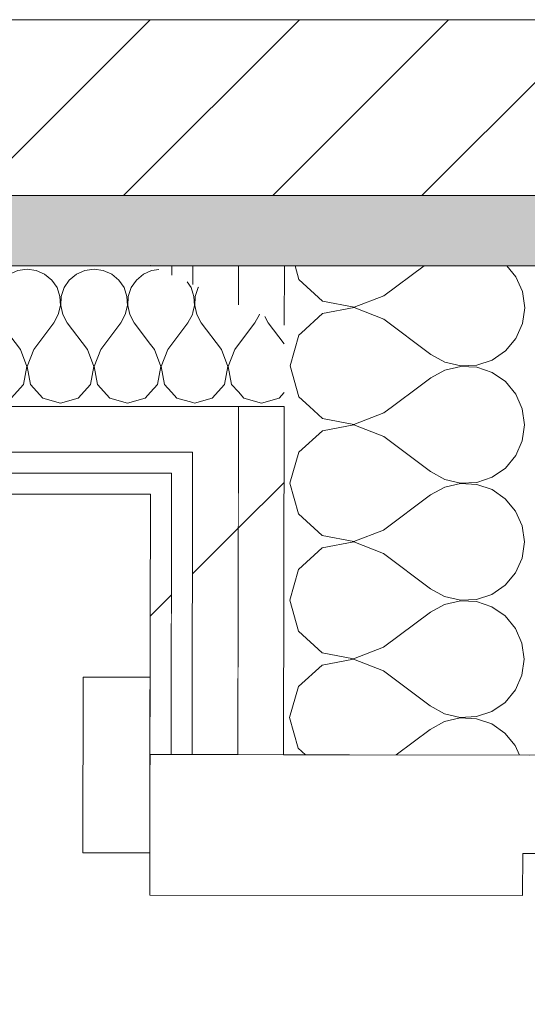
# Model space of a CAD drawing. Header units: millimetres. Extents: x -30280 to 19093, y -18706 to 4378.
# Tile 118 of 206: x -10821 to -10677, y -12549 to -12269. Entities that reach past the tile are written whole.
import ezdxf

# ---------------------------------------------------------------- set-up
doc = ezdxf.new("R2010")
doc.units = ezdxf.units.MM
doc.header["$MEASUREMENT"] = 0
doc.linetypes.add('Wipeout_Contour', pattern=[1000, 0, -1000])
for name, color, linetype in [('02_ACAB_Anotacio Portes', 7, 'Continuous'), ('12_FAÇ_Façana', 7, 'Continuous'), ('Nuevo_08_E_Envans secs', 7, 'Continuous'), ('Nuevo_Puertas Archicad', 7, 'Continuous')]:
    doc.layers.add(name, color=color, linetype=linetype)
for name, color, linetype, lineweight in [('02_ACAB_Anotacio Portes_Pluma_Nº__46', 5, 'Continuous', 5), ('12_FAÇ_Façana_Pluma_Nº__2', 8, 'Continuous', 5), ('12_FAÇ_Façana_Pluma_Nº__7', 7, 'Continuous', 5), ('Nuevo_08_E_Envans secs_Pluma_Nº__1', 7, 'Continuous', 5), ('Nuevo_Puertas Archicad_Pluma_Nº__1', 7, 'Continuous', 5)]:
    doc.layers.add(name, color=color, linetype=linetype, lineweight=lineweight)
for name, color, linetype, lineweight, true_color in [('12_FAÇ_Façana_Pluma_Nº__176', 7, 'Continuous', 15, 0x93a0c6), ('Nuevo_08_E_Envans secs_Pluma_Nº__102', 7, 'Continuous', 5, 0xcccccc), ('Nuevo_08_E_Envans secs_Pluma_Nº__171', 171, 'Continuous', 13, 0xaaaaff), ('Nuevo_08_E_Envans secs_Pluma_Nº__177', 7, 'Continuous', 15, 0xf7e046)]:
    doc.layers.add(name, color=color, linetype=linetype, lineweight=lineweight, true_color=true_color)
doc.styles.add('Estilo_Generado_1', font='arial.ttf')
pattern_1 = [(45, (0, 0), (-183.8478, 183.8478), [195, -65]), (45, (7e-14, 183.85), (-183.8478, 183.8478), [195, -65])]

# ---------------------------------------------------------------- blocks, each defined once
blk = doc.blocks.new('Muro_22_1', base_point=(-7036.11, -12338.98))
at = {"layer": '12_FAÇ_Façana_Pluma_Nº__176', "linetype": 'Continuous', "lineweight": 0, "true_color": 0x495063}
blk.add_hatch(color=251, dxfattribs=at).paths.add_polyline_path([(-7490.39, -12318.98), (-10997.42, -12318.98), (-10997.42, -12338.98), (-7490.39, -12338.98)])
at = {"layer": '12_FAÇ_Façana_Pluma_Nº__2', "linetype": 'Continuous', "lineweight": 5}
h = blk.add_hatch(dxfattribs=at)
h.set_pattern_fill('Ceramic_0001', color=8, style=0, pattern_type=2)
h.set_pattern_definition([(45, (0, 0), (-21.213203, 21.213203), [])])
h.paths.add_polyline_path([(-7490.39, -12268.98), (-10997.42, -12268.98), (-10997.42, -12318.98), (-7490.39, -12318.98)])
at = {"layer": '12_FAÇ_Façana_Pluma_Nº__7', "color": 7, "linetype": 'Continuous', "lineweight": 5}
for p, q in [((-10997.42, -12268.98), (-7490.39, -12268.98)), ((-10997.42, -12318.98), (-7490.39, -12318.98))]:
    blk.add_line(p, q, dxfattribs=at)
at = {"layer": '12_FAÇ_Façana_Pluma_Nº__7', "color": 7, "linetype": 'Continuous', "lineweight": 5, "flags": 128}
blk.add_lwpolyline([(-10997.42, -12338.98), (-7490.39, -12338.98)], dxfattribs=at)
blk = doc.blocks.new('*X460')
at = {"layer": 'Nuevo_08_E_Envans secs_Pluma_Nº__102', "color": 254, "linetype": 'Continuous', "lineweight": 5, "true_color": 0xcccccc}
for p, q in [((-10678.26, -12379.68), (-10678.57, -12378.98)), ((-10677.63, -12384.23), (-10678.26, -12379.68)), ((-10677.91, -12386.19), (-10677.63, -12384.23))]:
    blk.add_line(p, q, dxfattribs=at)
blk = doc.blocks.new('*X461')
at = {"layer": 'Nuevo_08_E_Envans secs_Pluma_Nº__102', "color": 254, "linetype": 'Continuous', "lineweight": 5, "true_color": 0xcccccc}
for p, q in [((-10742.86, -12338.98), (-10741.75, -12342.9)), ((-10717.58, -12347.51), (-10706.17, -12338.98)), ((-10680.06, -12342.13), (-10682.67, -12338.98)), ((-10741.75, -12342.9), (-10735.03, -12349.05)), ((-10678.21, -12346.34), (-10680.06, -12342.13)), ((-10677.58, -12350.9), (-10678.21, -12346.34)), ((-10735.03, -12349.05), (-10726.09, -12350.76)), ((-10726.09, -12350.76), (-10717.58, -12347.51)), ((-10735.04, -12352.57), (-10741.06, -12358.06)), ((-10726.09, -12350.89), (-10735.04, -12352.57)), ((-10717.59, -12354.17), (-10726.09, -12350.89)), ((-10678.22, -12355.45), (-10677.58, -12350.9)), ((-10717.59, -12354.17), (-10704.27, -12364.19)), ((-10680.09, -12359.66), (-10678.22, -12355.45)), ((-10683.02, -12363.19), (-10680.09, -12359.66)), ((-10686.82, -12365.79), (-10683.02, -12363.19)), ((-10704.27, -12364.19), (-10700.25, -12366.42)), ((-10700.25, -12366.42), (-10695.77, -12367.47)), ((-10691.18, -12367.25), (-10686.82, -12365.79)), ((-10700.25, -12368.64), (-10704.28, -12370.86)), ((-10695.77, -12367.6), (-10700.25, -12368.64)), ((-10695.77, -12367.47), (-10691.18, -12367.25)), ((-10691.18, -12367.83), (-10695.77, -12367.6)), ((-10686.82, -12369.31), (-10691.18, -12367.83)), ((-10683.04, -12371.92), (-10686.82, -12369.31)), ((-10707.29, -12373.11), (-10704.28, -12370.86)), ((-10680.11, -12375.47), (-10683.04, -12371.92)), ((-10678.57, -12378.98), (-10680.11, -12375.47))]:
    blk.add_line(p, q, dxfattribs=at)
blk = doc.blocks.new('*X466')
at = {"layer": 'Nuevo_08_E_Envans secs_Pluma_Nº__102', "color": 254, "linetype": 'Continuous', "lineweight": 5, "true_color": 0xcccccc}
for p, q in [((-10741.06, -12358.06), (-10741.77, -12358.71)), ((-10741.77, -12358.71), (-10744.27, -12367.47)), ((-10744.27, -12367.47), (-10741.8, -12376.23)), ((-10715.14, -12378.98), (-10707.29, -12373.11)), ((-10741.8, -12376.23), (-10738.8, -12378.98))]:
    blk.add_line(p, q, dxfattribs=at)
blk = doc.blocks.new('*X468')
at = {"layer": 'Nuevo_08_E_Envans secs_Pluma_Nº__102', "color": 254, "linetype": 'Continuous', "lineweight": 5, "true_color": 0xcccccc}
for p, q in [((-10738.8, -12378.98), (-10735.08, -12382.39)), ((-10717.63, -12380.84), (-10715.14, -12378.98)), ((-10735.08, -12382.39), (-10726.14, -12384.09)), ((-10726.14, -12384.09), (-10717.63, -12380.84)), ((-10735.09, -12385.91), (-10741.82, -12392.04)), ((-10726.14, -12384.23), (-10735.09, -12385.91)), ((-10717.64, -12387.51), (-10726.14, -12384.23)), ((-10678.27, -12388.78), (-10677.91, -12386.19)), ((-10717.64, -12387.51), (-10704.32, -12397.52)), ((-10680.13, -12392.99), (-10678.27, -12388.78)), ((-10741.82, -12392.04), (-10744.32, -12400.8)), ((-10683.07, -12396.53), (-10680.13, -12392.99)), ((-10686.87, -12399.12), (-10683.07, -12396.53)), ((-10704.32, -12397.52), (-10700.3, -12399.76)), ((-10700.3, -12399.76), (-10695.82, -12400.8)), ((-10691.23, -12400.59), (-10686.87, -12399.12)), ((-10744.32, -12400.8), (-10741.85, -12409.56)), ((-10700.3, -12401.97), (-10704.33, -12404.19)), ((-10695.82, -12400.94), (-10700.3, -12401.97)), ((-10695.82, -12400.8), (-10691.23, -12400.59)), ((-10691.23, -12401.17), (-10695.82, -12400.94)), ((-10686.87, -12402.64), (-10691.23, -12401.17)), ((-10683.09, -12405.25), (-10686.87, -12402.64)), ((-10717.68, -12414.17), (-10704.33, -12404.19)), ((-10680.16, -12408.8), (-10683.09, -12405.25)), ((-10741.85, -12409.56), (-10735.13, -12415.72)), ((-10678.31, -12413.01), (-10680.16, -12408.8)), ((-10726.19, -12417.43), (-10717.68, -12414.17)), ((-10677.68, -12417.56), (-10678.31, -12413.01)), ((-10735.13, -12415.72), (-10726.19, -12417.43)), ((-10735.14, -12419.24), (-10741.87, -12425.37)), ((-10726.19, -12417.56), (-10735.14, -12419.24)), ((-10717.69, -12420.84), (-10726.19, -12417.56)), ((-10678.32, -12422.12), (-10677.68, -12417.56)), ((-10717.69, -12420.84), (-10704.37, -12430.86)), ((-10680.18, -12426.32), (-10678.32, -12422.12)), ((-10741.87, -12425.37), (-10744.37, -12434.13)), ((-10683.12, -12429.86), (-10680.18, -12426.32)), ((-10704.37, -12430.86), (-10700.35, -12433.09)), ((-10686.92, -12432.46), (-10683.12, -12429.86)), ((-10700.35, -12433.09), (-10695.87, -12434.14)), ((-10691.28, -12433.92), (-10686.92, -12432.46)), ((-10744.37, -12434.13), (-10741.9, -12442.9)), ((-10700.35, -12435.31), (-10704.38, -12437.52)), ((-10695.87, -12434.27), (-10700.35, -12435.31)), ((-10695.87, -12434.14), (-10691.28, -12433.92)), ((-10691.28, -12434.5), (-10695.87, -12434.27)), ((-10686.92, -12435.98), (-10691.28, -12434.5)), ((-10683.14, -12438.59), (-10686.92, -12435.98)), ((-10717.73, -12447.51), (-10704.38, -12437.52)), ((-10680.21, -12442.13), (-10683.14, -12438.59)), ((-10678.36, -12446.34), (-10680.21, -12442.13)), ((-10741.9, -12442.9), (-10735.18, -12449.05)), ((-10726.23, -12450.76), (-10717.73, -12447.51)), ((-10677.73, -12450.9), (-10678.36, -12446.34)), ((-10735.18, -12449.05), (-10726.23, -12450.76)), ((-10735.19, -12452.57), (-10741.92, -12458.71)), ((-10726.23, -12450.89), (-10735.19, -12452.57)), ((-10717.74, -12454.17), (-10726.23, -12450.89)), ((-10678.37, -12455.45), (-10677.73, -12450.9)), ((-10717.74, -12454.17), (-10704.42, -12464.19)), ((-10680.23, -12459.66), (-10678.37, -12455.45)), ((-10741.92, -12458.71), (-10744.42, -12467.47)), ((-10683.17, -12463.19), (-10680.23, -12459.66)), ((-10704.42, -12464.19), (-10700.4, -12466.42)), ((-10686.97, -12465.79), (-10683.17, -12463.19)), ((-10700.4, -12466.42), (-10695.92, -12467.47)), ((-10695.92, -12467.47), (-10691.33, -12467.25)), ((-10691.33, -12467.25), (-10686.97, -12465.79)), ((-10744.42, -12467.47), (-10741.95, -12476.23)), ((-10700.4, -12468.64), (-10704.43, -12470.86)), ((-10695.92, -12467.6), (-10700.4, -12468.64)), ((-10691.33, -12467.83), (-10695.92, -12467.6)), ((-10686.97, -12469.31), (-10691.33, -12467.83)), ((-10683.19, -12471.92), (-10686.97, -12469.31)), ((-10714.14, -12478.12), (-10704.43, -12470.86)), ((-10680.26, -12475.47), (-10683.19, -12471.92)), ((-10679.07, -12478.17), (-10680.26, -12475.47)), ((-10741.95, -12476.23), (-10739.93, -12478.08))]:
    blk.add_line(p, q, dxfattribs=at)
blk = doc.blocks.new('Puerta 27_9')
at = {"layer": 'Nuevo_Puertas Archicad_Pluma_Nº__1', "color": 7, "linetype": 'Continuous', "lineweight": 5}
for p, q in [((422, 0), (422, -40)), ((450, -146), (450, 0)), ((450, -38), (450, -108)), ((450, -38), (450, -108)), ((422, -40), (410, -40)), ((410, -40), (410, -146)), ((450, -108), (450, -121)), ((450, -108), (450, -121)), ((450, -121), (450, -134)), ((450, -121), (450, -134)), ((450, -134), (450, -140)), ((450, -134), (450, -140)), ((450, -140), (450, -146)), ((450, -140), (450, -146)), ((410, -146), (450, -146)), ((422, -146), (472, -146)), ((422, -165), (422, -146)), ((450, -146), (472, -146)), ((450, -146), (472, -146)), ((472, -146), (472, -165)), ((472, -165), (422, -165))]:
    blk.add_line(p, q, dxfattribs=at)
blk = doc.blocks.new('Muro_125_1', base_point=(-10640.07, -13808.56))
at = {"layer": 'Nuevo_08_E_Envans secs', "color": 7, "lineweight": 20}
for name in ['*X461', '*X466', '*X468', '*X460']:
    blk.add_blockref(name, (0, 0), dxfattribs=at)
at = {"color": 254, "linetype": 'Wipeout_Contour', "lineweight": 0, "ltscale": 49155.898548}
blk.add_wipeout([(-10783.9, -12338.98), (-10777.9, -12341.65), (-10777.9, -12338.98)], dxfattribs=at).dxf.layer = 'Nuevo_08_E_Envans secs'
at = {"color": 254, "linetype": 'Wipeout_Contour', "lineweight": 0, "ltscale": 65512.472074}
blk.add_wipeout([(-10758.9, -12338.98), (-10771.9, -12338.98), (-10771.91, -12344.32), (-10758.92, -12350.11)], dxfattribs=at).dxf.layer = 'Nuevo_08_E_Envans secs'
at = {"color": 254, "linetype": 'Wipeout_Contour', "lineweight": 0, "ltscale": 65640.883834}
blk.add_wipeout([(-10758.98, -12391.98), (-10758.96, -12378.98), (-10771.96, -12378.98), (-10771.98, -12391.98)], dxfattribs=at).dxf.layer = 'Nuevo_08_E_Envans secs'
at = {"color": 254, "linetype": 'Wipeout_Contour', "lineweight": 0, "ltscale": 65728.408018}
blk.add_wipeout([(-10778, -12403.98), (-10777.99, -12397.98), (-10783.99, -12397.98), (-10784, -12403.98)], dxfattribs=at).dxf.layer = 'Nuevo_08_E_Envans secs'
at = {"layer": 'Nuevo_08_E_Envans secs_Pluma_Nº__171', "linetype": 'Continuous', "lineweight": 13, "true_color": 0xaaaaff}
h = blk.add_hatch(dxfattribs=at)
h.set_pattern_fill('Panellat_HPL_0001', color=161, style=0, pattern_type=2)
h.set_pattern_definition(pattern_1)
h.paths.add_polyline_path([(-10783.9, -12338.98), (-10777.9, -12341.65), (-10777.9, -12338.98)])
h = blk.add_hatch(dxfattribs=at)
h.set_pattern_fill('Panellat_HPL_0001', color=161, style=0, pattern_type=2)
h.set_pattern_definition(pattern_1)
h.paths.add_polyline_path([(-10778, -12403.98), (-10777.99, -12397.98), (-10783.99, -12397.98), (-10784, -12403.98)])
at = {"layer": 'Nuevo_08_E_Envans secs_Pluma_Nº__177', "linetype": 'Continuous', "lineweight": 15, "true_color": 0xf7e046}
h = blk.add_hatch(dxfattribs=at)
h.set_pattern_fill('Panellat_HPL_0001', color=53, style=0, pattern_type=2)
h.set_pattern_definition(pattern_1)
h.paths.add_polyline_path([(-10758.9, -12338.98), (-10771.9, -12338.98), (-10771.91, -12344.32), (-10758.92, -12350.11)])
h = blk.add_hatch(dxfattribs=at)
h.set_pattern_fill('Panellat_HPL_0001', color=53, style=0, pattern_type=2)
h.set_pattern_definition(pattern_1)
h.paths.add_polyline_path([(-10758.98, -12391.98), (-10758.96, -12378.98), (-10771.96, -12378.98), (-10771.98, -12391.98)])
at = {"layer": 'Nuevo_08_E_Envans secs_Pluma_Nº__1', "color": 7, "linetype": 'Continuous', "lineweight": 5}
for p, q in [((-10777.9, -12338.98), (-10777.9, -12341.65)), ((-10771.9, -12338.98), (-10771.91, -12344.32)), ((-10783.99, -12397.98), (-10777.99, -12397.98))]:
    blk.add_line(p, q, dxfattribs=at)
at = {"layer": 'Nuevo_08_E_Envans secs_Pluma_Nº__1', "color": 7, "linetype": 'Continuous', "lineweight": 5, "flags": 128}
for points in [[(-10783.9, -12338.98), (-10777.9, -12338.98)], [(-10777.9, -12338.98), (-10771.9, -12338.98)]]:
    blk.add_lwpolyline(points, dxfattribs=at)
at = {"layer": 'Nuevo_08_E_Envans secs_Pluma_Nº__1', "color": 7, "linetype": 'Continuous', "lineweight": 5}
blk.add_point((-10783.9, -12338.98), dxfattribs=at)
at = {"color": 254, "linetype": 'Wipeout_Contour', "lineweight": 0, "ltscale": 65487.179291}
blk.add_wipeout([(-10745.9, -12338.98), (-10758.9, -12338.98), (-10758.92, -12350.11), (-10745.92, -12355.89)], dxfattribs=at).dxf.layer = 'Nuevo_08_E_Envans secs'
at = {"color": 254, "linetype": 'Wipeout_Contour', "lineweight": 0, "ltscale": 65790.837424}
blk.add_wipeout([(-10771.98, -12391.98), (-10772.1, -12478.03), (-10759.1, -12478.05), (-10758.98, -12391.98)], dxfattribs=at).dxf.layer = 'Nuevo_08_E_Envans secs'
at = {"color": 254, "linetype": 'Wipeout_Contour', "lineweight": 0, "ltscale": 65849.532618}
blk.add_wipeout([(-10784, -12403.98), (-10784.1, -12478.02), (-10778.1, -12478.03), (-10778, -12403.98)], dxfattribs=at).dxf.layer = 'Nuevo_08_E_Envans secs'
at = {"layer": 'Nuevo_08_E_Envans secs_Pluma_Nº__171', "linetype": 'Continuous', "lineweight": 13, "true_color": 0xaaaaff}
h = blk.add_hatch(dxfattribs=at)
h.set_pattern_fill('Panellat_HPL_0001', color=161, style=0, pattern_type=2)
h.set_pattern_definition(pattern_1)
h.paths.add_polyline_path([(-10784, -12403.98), (-10784.1, -12478.02), (-10778.1, -12478.03), (-10778, -12403.98)])
at = {"layer": 'Nuevo_08_E_Envans secs_Pluma_Nº__177', "linetype": 'Continuous', "lineweight": 15, "true_color": 0xf7e046}
h = blk.add_hatch(dxfattribs=at)
h.set_pattern_fill('Panellat_HPL_0001', color=53, style=0, pattern_type=2)
h.set_pattern_definition(pattern_1)
h.paths.add_polyline_path([(-10745.9, -12338.98), (-10758.9, -12338.98), (-10758.92, -12350.11), (-10745.92, -12355.89)])
h = blk.add_hatch(dxfattribs=at)
h.set_pattern_fill('Panellat_HPL_0001', color=53, style=0, pattern_type=2)
h.set_pattern_definition(pattern_1)
h.paths.add_polyline_path([(-10771.98, -12391.98), (-10772.1, -12478.03), (-10759.1, -12478.05), (-10758.98, -12391.98)])
at = {"layer": 'Nuevo_08_E_Envans secs_Pluma_Nº__1', "color": 7, "linetype": 'Continuous', "lineweight": 5}
for p, q in [((-10758.9, -12338.98), (-10758.92, -12350.11)), ((-10745.9, -12338.98), (-10745.92, -12355.89)), ((-10777.98, -12391.98), (-10771.98, -12391.98)), ((-10771.98, -12391.98), (-10772.1, -12478.03)), ((-10777.99, -12397.98), (-10778.1, -12478.03)), ((-10784.1, -12478.02), (-10784.07, -12456.02)), ((-10778.1, -12478.03), (-10784.1, -12478.02)), ((-10772.1, -12478.03), (-10778.1, -12478.03))]:
    blk.add_line(p, q, dxfattribs=at)
at = {"layer": 'Nuevo_08_E_Envans secs_Pluma_Nº__1', "color": 7, "linetype": 'Continuous', "lineweight": 5, "flags": 128}
for points in [[(-10771.9, -12338.98), (-10758.9, -12338.98)], [(-10758.9, -12338.98), (-10745.9, -12338.98)], [(-10745.9, -12338.98), (-10675.9, -12338.98)], [(-10784, -12403.98), (-10784.1, -12478.02)]]:
    blk.add_lwpolyline(points, dxfattribs=at)
at = {"color": 254, "linetype": 'Wipeout_Contour', "lineweight": 0, "ltscale": 65737.183512}
blk.add_wipeout([(-10758.96, -12378.98), (-10759.1, -12478.05), (-10746.1, -12478.07), (-10745.96, -12378.98)], dxfattribs=at).dxf.layer = 'Nuevo_08_E_Envans secs'
at = {"layer": 'Nuevo_08_E_Envans secs_Pluma_Nº__177', "linetype": 'Continuous', "lineweight": 15, "true_color": 0xf7e046}
h = blk.add_hatch(dxfattribs=at)
h.set_pattern_fill('Panellat_HPL_0001', color=53, style=0, pattern_type=2)
h.set_pattern_definition(pattern_1)
h.paths.add_polyline_path([(-10758.96, -12378.98), (-10759.1, -12478.05), (-10746.1, -12478.07), (-10745.96, -12378.98)])
at = {"layer": 'Nuevo_08_E_Envans secs_Pluma_Nº__1', "color": 7, "linetype": 'Continuous', "lineweight": 5}
for p, q in [((-10771.96, -12378.98), (-10758.96, -12378.98)), ((-10758.96, -12378.98), (-10759.1, -12478.05)), ((-10758.96, -12378.98), (-10745.96, -12378.98)), ((-10745.96, -12378.98), (-10746.1, -12478.07)), ((-10759.1, -12478.05), (-10772.1, -12478.03)), ((-10746.1, -12478.07), (-10759.1, -12478.05)), ((-10676.11, -12478.18), (-10746.1, -12478.07))]:
    blk.add_line(p, q, dxfattribs=at)
at = {"layer": 'Nuevo_Puertas Archicad', "color": 253, "linetype": 'Continuous', "lineweight": 5, "true_color": 0xa4a4a6, "xscale": -1, "zscale": 1000, "rotation": 269.9153114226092}
blk.add_blockref('Puerta 27_9', (-10638.77, -12928.23), dxfattribs=at)
blk = doc.blocks.new('*X473')
at = {"layer": 'Nuevo_08_E_Envans secs_Pluma_Nº__102', "color": 254, "linetype": 'Continuous', "lineweight": 5, "true_color": 0xcccccc}
for p, q in [((-10783.55, -12340.29), (-10783.9, -12340.44)), ((-10781.57, -12340.01), (-10783.55, -12340.29)), ((-10782.86, -12362.79), (-10783.93, -12361.35)), ((-10780.99, -12367.64), (-10782.86, -12362.79)), ((-10779.05, -12362.79), (-10780.91, -12367.64)), ((-10779.05, -12362.79), (-10777.93, -12361.3)), ((-10781.96, -12372.76), (-10780.99, -12367.64)), ((-10780.91, -12367.64), (-10779.95, -12372.76)), ((-10783.95, -12374.94), (-10781.96, -12372.76)), ((-10779.95, -12372.76), (-10777.95, -12374.94))]:
    blk.add_line(p, q, dxfattribs=at)
blk = doc.blocks.new('*X474')
at = {"layer": 'Nuevo_08_E_Envans secs_Pluma_Nº__102', "color": 254, "linetype": 'Continuous', "lineweight": 5, "true_color": 0xcccccc}
for p, q in [((-10772.43, -12345.19), (-10773.53, -12343.59)), ((-10771.91, -12346.74), (-10772.43, -12345.19)), ((-10772.06, -12352.87), (-10771.92, -12352.25)), ((-10777.93, -12361.3), (-10773.33, -12355.17)), ((-10773.33, -12355.17), (-10772.06, -12352.87)), ((-10777.95, -12374.94), (-10776.44, -12376.6)), ((-10776.44, -12376.6), (-10771.96, -12377.87))]:
    blk.add_line(p, q, dxfattribs=at)
blk = doc.blocks.new('*X475')
at = {"layer": 'Nuevo_08_E_Envans secs_Pluma_Nº__102', "color": 254, "linetype": 'Continuous', "lineweight": 5, "true_color": 0xcccccc}
for p, q in [((-10771.59, -12347.68), (-10771.91, -12346.74)), ((-10770.42, -12345.19), (-10771.26, -12347.68)), ((-10770.31, -12345.03), (-10770.42, -12345.19)), ((-10771.47, -12350.31), (-10771.59, -12347.68)), ((-10771.26, -12347.68), (-10771.39, -12350.31)), ((-10771.92, -12352.25), (-10771.47, -12350.31)), ((-10771.39, -12350.31), (-10770.8, -12352.87)), ((-10770.8, -12352.87), (-10769.52, -12355.17)), ((-10763.81, -12362.79), (-10769.52, -12355.17)), ((-10761.94, -12367.64), (-10763.81, -12362.79)), ((-10760, -12362.79), (-10761.87, -12367.64)), ((-10760, -12362.79), (-10758.93, -12361.36)), ((-10762.91, -12372.76), (-10761.94, -12367.64)), ((-10761.87, -12367.64), (-10760.9, -12372.76)), ((-10766.42, -12376.6), (-10762.91, -12372.76)), ((-10760.9, -12372.76), (-10758.95, -12374.89)), ((-10771.43, -12378.02), (-10766.42, -12376.6)), ((-10771.96, -12377.87), (-10771.43, -12378.02))]:
    blk.add_line(p, q, dxfattribs=at)
blk = doc.blocks.new('*X476')
at = {"layer": 'Nuevo_08_E_Envans secs_Pluma_Nº__102', "color": 254, "linetype": 'Continuous', "lineweight": 5, "true_color": 0xcccccc}
for p, q in [((-10758.93, -12361.36), (-10754.29, -12355.17)), ((-10754.29, -12355.17), (-10753.01, -12352.87)), ((-10753.01, -12352.87), (-10752.99, -12352.75)), ((-10751.43, -12353.44), (-10750.48, -12355.17)), ((-10745.93, -12361.22), (-10750.48, -12355.17)), ((-10758.95, -12374.89), (-10757.39, -12376.6)), ((-10757.39, -12376.6), (-10752.38, -12378.02)), ((-10752.38, -12378.02), (-10747.37, -12376.6)), ((-10747.37, -12376.6), (-10745.95, -12375.05))]:
    blk.add_line(p, q, dxfattribs=at)
blk = doc.blocks.new('*X477')
at = {"layer": 'Nuevo_08_E_Envans secs_Pluma_Nº__102', "color": 254, "linetype": 'Continuous', "lineweight": 5, "true_color": 0xcccccc}
for p, q in [((-10995.48, -12341.35), (-10997.42, -12342.95)), ((-10993.08, -12340.29), (-10995.48, -12341.35)), ((-10990.48, -12339.93), (-10993.08, -12340.29)), ((-10987.87, -12340.29), (-10990.48, -12339.93)), ((-10985.47, -12341.35), (-10987.87, -12340.29)), ((-10983.45, -12343.03), (-10985.47, -12341.35)), ((-10976.44, -12341.35), (-10978.46, -12343.03)), ((-10974.03, -12340.29), (-10976.44, -12341.35)), ((-10971.43, -12339.93), (-10974.03, -12340.29)), ((-10968.83, -12340.29), (-10971.43, -12339.93)), ((-10966.42, -12341.35), (-10968.83, -12340.29)), ((-10964.4, -12343.03), (-10966.42, -12341.35)), ((-10957.39, -12341.35), (-10959.41, -12343.03)), ((-10954.98, -12340.29), (-10957.39, -12341.35)), ((-10952.38, -12339.93), (-10954.98, -12340.29)), ((-10949.78, -12340.29), (-10952.38, -12339.93)), ((-10947.37, -12341.35), (-10949.78, -12340.29)), ((-10945.35, -12343.03), (-10947.37, -12341.35)), ((-10938.34, -12341.35), (-10940.36, -12343.03)), ((-10935.94, -12340.29), (-10938.34, -12341.35)), ((-10933.33, -12339.93), (-10935.94, -12340.29)), ((-10930.73, -12340.29), (-10933.33, -12339.93)), ((-10928.33, -12341.35), (-10930.73, -12340.29)), ((-10926.3, -12343.03), (-10928.33, -12341.35)), ((-10919.29, -12341.35), (-10921.32, -12343.03)), ((-10916.89, -12340.29), (-10919.29, -12341.35)), ((-10914.29, -12339.93), (-10916.89, -12340.29)), ((-10911.68, -12340.29), (-10914.29, -12339.93)), ((-10909.28, -12341.35), (-10911.68, -12340.29)), ((-10907.26, -12343.03), (-10909.28, -12341.35)), ((-10900.25, -12341.35), (-10902.27, -12343.03)), ((-10897.84, -12340.29), (-10900.25, -12341.35)), ((-10895.24, -12339.93), (-10897.84, -12340.29)), ((-10892.64, -12340.29), (-10895.24, -12339.93)), ((-10890.23, -12341.35), (-10892.64, -12340.29)), ((-10888.21, -12343.03), (-10890.23, -12341.35)), ((-10881.2, -12341.35), (-10883.22, -12343.03)), ((-10878.79, -12340.29), (-10881.2, -12341.35)), ((-10876.19, -12339.93), (-10878.79, -12340.29)), ((-10873.59, -12340.29), (-10876.19, -12339.93)), ((-10871.18, -12341.35), (-10873.59, -12340.29)), ((-10869.16, -12343.03), (-10871.18, -12341.35)), ((-10862.15, -12341.35), (-10864.17, -12343.03)), ((-10859.75, -12340.29), (-10862.15, -12341.35)), ((-10857.14, -12339.93), (-10859.75, -12340.29)), ((-10854.54, -12340.29), (-10857.14, -12339.93)), ((-10852.14, -12341.35), (-10854.54, -12340.29)), ((-10850.11, -12343.03), (-10852.14, -12341.35)), ((-10843.1, -12341.35), (-10845.13, -12343.03)), ((-10840.7, -12340.29), (-10843.1, -12341.35)), ((-10838.1, -12339.93), (-10840.7, -12340.29)), ((-10835.49, -12340.29), (-10838.1, -12339.93)), ((-10833.09, -12341.35), (-10835.49, -12340.29)), ((-10831.06, -12343.03), (-10833.09, -12341.35)), ((-10824.05, -12341.35), (-10826.08, -12343.03)), ((-10821.65, -12340.29), (-10824.05, -12341.35)), ((-10819.05, -12339.93), (-10821.65, -12340.29)), ((-10816.45, -12340.29), (-10819.05, -12339.93)), ((-10814.04, -12341.35), (-10816.45, -12340.29)), ((-10812.02, -12343.03), (-10814.04, -12341.35)), ((-10805.01, -12341.35), (-10807.03, -12343.03)), ((-10802.6, -12340.29), (-10805.01, -12341.35)), ((-10800, -12339.93), (-10802.6, -12340.29)), ((-10797.4, -12340.29), (-10800, -12339.93)), ((-10794.99, -12341.35), (-10797.4, -12340.29)), ((-10792.97, -12343.03), (-10794.99, -12341.35)), ((-10785.96, -12341.35), (-10787.98, -12343.03)), ((-10783.9, -12340.44), (-10785.96, -12341.35)), ((-10981.96, -12345.19), (-10983.45, -12343.03)), ((-10978.46, -12343.03), (-10979.95, -12345.19)), ((-10962.91, -12345.19), (-10964.4, -12343.03)), ((-10959.41, -12343.03), (-10960.9, -12345.19)), ((-10943.86, -12345.19), (-10945.35, -12343.03)), ((-10940.36, -12343.03), (-10941.85, -12345.19)), ((-10924.81, -12345.19), (-10926.3, -12343.03)), ((-10921.32, -12343.03), (-10922.8, -12345.19)), ((-10905.77, -12345.19), (-10907.26, -12343.03)), ((-10902.27, -12343.03), (-10903.76, -12345.19)), ((-10886.72, -12345.19), (-10888.21, -12343.03)), ((-10883.22, -12343.03), (-10884.71, -12345.19)), ((-10867.67, -12345.19), (-10869.16, -12343.03)), ((-10864.17, -12343.03), (-10865.66, -12345.19)), ((-10848.62, -12345.19), (-10850.11, -12343.03)), ((-10845.13, -12343.03), (-10846.61, -12345.19)), ((-10829.58, -12345.19), (-10831.06, -12343.03)), ((-10826.08, -12343.03), (-10827.57, -12345.19)), ((-10810.53, -12345.19), (-10812.02, -12343.03)), ((-10807.03, -12343.03), (-10808.52, -12345.19)), ((-10791.48, -12345.19), (-10792.97, -12343.03)), ((-10787.98, -12343.03), (-10789.47, -12345.19)), ((-10981.12, -12347.68), (-10981.96, -12345.19)), ((-10979.95, -12345.19), (-10980.79, -12347.68)), ((-10962.07, -12347.68), (-10962.91, -12345.19)), ((-10960.9, -12345.19), (-10961.74, -12347.68)), ((-10943.02, -12347.68), (-10943.86, -12345.19)), ((-10941.85, -12345.19), (-10942.69, -12347.68)), ((-10923.98, -12347.68), (-10924.81, -12345.19)), ((-10922.8, -12345.19), (-10923.64, -12347.68)), ((-10904.93, -12347.68), (-10905.77, -12345.19)), ((-10903.76, -12345.19), (-10904.6, -12347.68)), ((-10885.88, -12347.68), (-10886.72, -12345.19)), ((-10884.71, -12345.19), (-10885.55, -12347.68)), ((-10866.83, -12347.68), (-10867.67, -12345.19)), ((-10865.66, -12345.19), (-10866.5, -12347.68)), ((-10847.78, -12347.68), (-10848.62, -12345.19)), ((-10846.61, -12345.19), (-10847.45, -12347.68)), ((-10828.74, -12347.68), (-10829.58, -12345.19)), ((-10827.57, -12345.19), (-10828.41, -12347.68)), ((-10809.69, -12347.68), (-10810.53, -12345.19)), ((-10808.52, -12345.19), (-10809.36, -12347.68)), ((-10790.64, -12347.68), (-10791.48, -12345.19)), ((-10789.47, -12345.19), (-10790.31, -12347.68)), ((-10980.99, -12350.31), (-10981.12, -12347.68)), ((-10980.79, -12347.68), (-10980.91, -12350.31)), ((-10961.94, -12350.31), (-10962.07, -12347.68)), ((-10961.74, -12347.68), (-10961.87, -12350.31)), ((-10942.9, -12350.31), (-10943.02, -12347.68)), ((-10942.69, -12347.68), (-10942.82, -12350.31)), ((-10923.85, -12350.31), (-10923.98, -12347.68)), ((-10923.64, -12347.68), (-10923.77, -12350.31)), ((-10904.8, -12350.31), (-10904.93, -12347.68)), ((-10904.6, -12347.68), (-10904.72, -12350.31)), ((-10885.75, -12350.31), (-10885.88, -12347.68)), ((-10885.55, -12347.68), (-10885.68, -12350.31)), ((-10866.71, -12350.31), (-10866.83, -12347.68)), ((-10866.5, -12347.68), (-10866.63, -12350.31)), ((-10847.66, -12350.31), (-10847.78, -12347.68)), ((-10847.45, -12347.68), (-10847.58, -12350.31)), ((-10828.61, -12350.31), (-10828.74, -12347.68)), ((-10828.41, -12347.68), (-10828.53, -12350.31)), ((-10809.56, -12350.31), (-10809.69, -12347.68)), ((-10809.36, -12347.68), (-10809.49, -12350.31)), ((-10790.51, -12350.31), (-10790.64, -12347.68)), ((-10790.31, -12347.68), (-10790.44, -12350.31)), ((-10981.59, -12352.87), (-10980.99, -12350.31)), ((-10980.91, -12350.31), (-10980.32, -12352.87)), ((-10962.54, -12352.87), (-10961.94, -12350.31)), ((-10961.87, -12350.31), (-10961.27, -12352.87)), ((-10943.49, -12352.87), (-10942.9, -12350.31)), ((-10942.82, -12350.31), (-10942.22, -12352.87)), ((-10924.44, -12352.87), (-10923.85, -12350.31)), ((-10923.77, -12350.31), (-10923.18, -12352.87)), ((-10905.4, -12352.87), (-10904.8, -12350.31)), ((-10904.72, -12350.31), (-10904.13, -12352.87)), ((-10886.35, -12352.87), (-10885.75, -12350.31)), ((-10885.68, -12350.31), (-10885.08, -12352.87)), ((-10867.3, -12352.87), (-10866.71, -12350.31)), ((-10866.63, -12350.31), (-10866.03, -12352.87)), ((-10848.25, -12352.87), (-10847.66, -12350.31)), ((-10847.58, -12350.31), (-10846.99, -12352.87)), ((-10829.2, -12352.87), (-10828.61, -12350.31)), ((-10828.53, -12350.31), (-10827.94, -12352.87)), ((-10810.16, -12352.87), (-10809.56, -12350.31)), ((-10809.49, -12350.31), (-10808.89, -12352.87)), ((-10791.11, -12352.87), (-10790.51, -12350.31)), ((-10790.44, -12350.31), (-10789.84, -12352.87)), ((-10988.57, -12362.79), (-10982.86, -12355.17)), ((-10982.86, -12355.17), (-10981.59, -12352.87)), ((-10980.32, -12352.87), (-10979.05, -12355.17)), ((-10973.33, -12362.79), (-10979.05, -12355.17)), ((-10969.52, -12362.79), (-10963.81, -12355.17)), ((-10963.81, -12355.17), (-10962.54, -12352.87)), ((-10961.27, -12352.87), (-10960, -12355.17)), ((-10954.29, -12362.79), (-10960, -12355.17)), ((-10950.48, -12362.79), (-10944.76, -12355.17)), ((-10944.76, -12355.17), (-10943.49, -12352.87)), ((-10942.22, -12352.87), (-10940.95, -12355.17)), ((-10935.24, -12362.79), (-10940.95, -12355.17)), ((-10931.43, -12362.79), (-10925.71, -12355.17)), ((-10925.71, -12355.17), (-10924.44, -12352.87)), ((-10923.18, -12352.87), (-10921.9, -12355.17)), ((-10916.19, -12362.79), (-10921.9, -12355.17)), ((-10912.38, -12362.79), (-10906.67, -12355.17)), ((-10906.67, -12355.17), (-10905.4, -12352.87)), ((-10904.13, -12352.87), (-10902.86, -12355.17)), ((-10897.14, -12362.79), (-10902.86, -12355.17)), ((-10893.33, -12362.79), (-10887.62, -12355.17)), ((-10887.62, -12355.17), (-10886.35, -12352.87)), ((-10885.08, -12352.87), (-10883.81, -12355.17)), ((-10878.1, -12362.79), (-10883.81, -12355.17)), ((-10874.29, -12362.79), (-10868.57, -12355.17)), ((-10868.57, -12355.17), (-10867.3, -12352.87)), ((-10866.03, -12352.87), (-10864.76, -12355.17)), ((-10859.05, -12362.79), (-10864.76, -12355.17)), ((-10855.24, -12362.79), (-10849.52, -12355.17)), ((-10849.52, -12355.17), (-10848.25, -12352.87)), ((-10846.99, -12352.87), (-10845.71, -12355.17)), ((-10840, -12362.79), (-10845.71, -12355.17)), ((-10836.19, -12362.79), (-10830.48, -12355.17)), ((-10830.48, -12355.17), (-10829.2, -12352.87)), ((-10827.94, -12352.87), (-10826.67, -12355.17)), ((-10820.95, -12362.79), (-10826.67, -12355.17)), ((-10817.14, -12362.79), (-10811.43, -12355.17)), ((-10811.43, -12355.17), (-10810.16, -12352.87)), ((-10808.89, -12352.87), (-10807.62, -12355.17)), ((-10801.9, -12362.79), (-10807.62, -12355.17)), ((-10798.1, -12362.79), (-10792.38, -12355.17)), ((-10792.38, -12355.17), (-10791.11, -12352.87)), ((-10789.84, -12352.87), (-10788.57, -12355.17)), ((-10783.93, -12361.35), (-10788.57, -12355.17)), ((-10992.38, -12362.79), (-10997.42, -12356.07)), ((-10990.51, -12367.64), (-10992.38, -12362.79)), ((-10988.57, -12362.79), (-10990.44, -12367.64)), ((-10971.47, -12367.64), (-10973.33, -12362.79)), ((-10969.52, -12362.79), (-10971.39, -12367.64)), ((-10952.42, -12367.64), (-10954.29, -12362.79)), ((-10950.48, -12362.79), (-10952.34, -12367.64)), ((-10933.37, -12367.64), (-10935.24, -12362.79)), ((-10931.43, -12362.79), (-10933.29, -12367.64)), ((-10914.32, -12367.64), (-10916.19, -12362.79)), ((-10912.38, -12362.79), (-10914.25, -12367.64)), ((-10895.28, -12367.64), (-10897.14, -12362.79)), ((-10893.33, -12362.79), (-10895.2, -12367.64)), ((-10876.23, -12367.64), (-10878.1, -12362.79)), ((-10874.29, -12362.79), (-10876.15, -12367.64)), ((-10857.18, -12367.64), (-10859.05, -12362.79)), ((-10855.24, -12362.79), (-10857.1, -12367.64)), ((-10838.13, -12367.64), (-10840, -12362.79)), ((-10836.19, -12362.79), (-10838.06, -12367.64)), ((-10819.09, -12367.64), (-10820.95, -12362.79)), ((-10817.14, -12362.79), (-10819.01, -12367.64)), ((-10800.04, -12367.64), (-10801.9, -12362.79)), ((-10798.1, -12362.79), (-10799.96, -12367.64)), ((-10991.48, -12372.76), (-10990.51, -12367.64)), ((-10990.44, -12367.64), (-10989.47, -12372.76)), ((-10972.43, -12372.76), (-10971.47, -12367.64)), ((-10971.39, -12367.64), (-10970.42, -12372.76)), ((-10953.39, -12372.76), (-10952.42, -12367.64)), ((-10952.34, -12367.64), (-10951.38, -12372.76)), ((-10934.34, -12372.76), (-10933.37, -12367.64)), ((-10933.29, -12367.64), (-10932.33, -12372.76)), ((-10915.29, -12372.76), (-10914.32, -12367.64)), ((-10914.25, -12367.64), (-10913.28, -12372.76)), ((-10896.24, -12372.76), (-10895.28, -12367.64)), ((-10895.2, -12367.64), (-10894.23, -12372.76)), ((-10877.2, -12372.76), (-10876.23, -12367.64)), ((-10876.15, -12367.64), (-10875.19, -12372.76)), ((-10858.15, -12372.76), (-10857.18, -12367.64)), ((-10857.1, -12367.64), (-10856.14, -12372.76)), ((-10839.1, -12372.76), (-10838.13, -12367.64)), ((-10838.06, -12367.64), (-10837.09, -12372.76)), ((-10820.05, -12372.76), (-10819.09, -12367.64)), ((-10819.01, -12367.64), (-10818.04, -12372.76)), ((-10801.01, -12372.76), (-10800.04, -12367.64)), ((-10799.96, -12367.64), (-10798.99, -12372.76)), ((-10994.99, -12376.6), (-10991.48, -12372.76)), ((-10989.47, -12372.76), (-10985.96, -12376.6)), ((-10975.95, -12376.6), (-10972.43, -12372.76)), ((-10970.42, -12372.76), (-10966.91, -12376.6)), ((-10956.9, -12376.6), (-10953.39, -12372.76)), ((-10951.38, -12372.76), (-10947.86, -12376.6)), ((-10937.85, -12376.6), (-10934.34, -12372.76)), ((-10932.33, -12372.76), (-10928.82, -12376.6)), ((-10918.8, -12376.6), (-10915.29, -12372.76)), ((-10913.28, -12372.76), (-10909.77, -12376.6)), ((-10899.75, -12376.6), (-10896.24, -12372.76)), ((-10894.23, -12372.76), (-10890.72, -12376.6)), ((-10880.71, -12376.6), (-10877.2, -12372.76)), ((-10875.19, -12372.76), (-10871.67, -12376.6)), ((-10861.66, -12376.6), (-10858.15, -12372.76)), ((-10856.14, -12372.76), (-10852.63, -12376.6)), ((-10842.61, -12376.6), (-10839.1, -12372.76)), ((-10837.09, -12372.76), (-10833.58, -12376.6)), ((-10823.56, -12376.6), (-10820.05, -12372.76)), ((-10818.04, -12372.76), (-10814.53, -12376.6)), ((-10804.52, -12376.6), (-10801.01, -12372.76)), ((-10798.99, -12372.76), (-10795.48, -12376.6)), ((-10785.47, -12376.6), (-10783.95, -12374.94)), ((-10997.42, -12377.29), (-10994.99, -12376.6)), ((-10985.96, -12376.6), (-10980.95, -12378.02)), ((-10980.95, -12378.02), (-10975.95, -12376.6)), ((-10966.91, -12376.6), (-10961.9, -12378.02)), ((-10961.9, -12378.02), (-10956.9, -12376.6)), ((-10947.86, -12376.6), (-10942.86, -12378.02)), ((-10942.86, -12378.02), (-10937.85, -12376.6)), ((-10928.82, -12376.6), (-10923.81, -12378.02)), ((-10923.81, -12378.02), (-10918.8, -12376.6)), ((-10909.77, -12376.6), (-10904.76, -12378.02)), ((-10904.76, -12378.02), (-10899.75, -12376.6)), ((-10890.72, -12376.6), (-10885.71, -12378.02)), ((-10885.71, -12378.02), (-10880.71, -12376.6)), ((-10871.67, -12376.6), (-10866.67, -12378.02)), ((-10866.67, -12378.02), (-10861.66, -12376.6)), ((-10852.63, -12376.6), (-10847.62, -12378.02)), ((-10847.62, -12378.02), (-10842.61, -12376.6)), ((-10833.58, -12376.6), (-10828.57, -12378.02)), ((-10828.57, -12378.02), (-10823.56, -12376.6)), ((-10814.53, -12376.6), (-10809.52, -12378.02)), ((-10809.52, -12378.02), (-10804.52, -12376.6)), ((-10795.48, -12376.6), (-10790.48, -12378.02)), ((-10790.48, -12378.02), (-10785.47, -12376.6))]:
    blk.add_line(p, q, dxfattribs=at)
blk = doc.blocks.new('Muro_127_1', base_point=(-10997.42, -12403.98))
at = {"layer": 'Nuevo_08_E_Envans secs_Pluma_Nº__1', "color": 7, "linetype": 'Continuous', "lineweight": 5}
blk.add_line((-10758.96, -12378.98), (-10745.96, -12378.98), dxfattribs=at)
at = {"layer": 'Nuevo_08_E_Envans secs_Pluma_Nº__1', "color": 7, "linetype": 'Continuous', "lineweight": 5, "flags": 128}
blk.add_lwpolyline([(-10783.9, -12338.98), (-10997.42, -12338.98)], dxfattribs=at)
at = {"layer": 'Nuevo_08_E_Envans secs_Pluma_Nº__1', "color": 7, "linetype": 'Continuous', "lineweight": 5}
blk.add_point((-10783.9, -12338.98), dxfattribs=at)
at = {"layer": 'Nuevo_08_E_Envans secs', "color": 7, "lineweight": 20}
for name in ['*X473', '*X476']:
    blk.add_blockref(name, (0, 0), dxfattribs=at)
at = {"color": 254, "linetype": 'Wipeout_Contour', "lineweight": 0, "ltscale": 65681.571827}
blk.add_wipeout([(-10777.98, -12391.98), (-10777.96, -12378.98), (-10783.96, -12378.98), (-10783.98, -12391.98)], dxfattribs=at).dxf.layer = 'Nuevo_08_E_Envans secs'
at = {"color": 254, "linetype": 'Wipeout_Contour', "lineweight": 0, "ltscale": 66017.940054}
blk.add_wipeout([(-10997.42, -12403.98), (-10784, -12403.98), (-10783.99, -12397.98), (-10997.42, -12397.98)], dxfattribs=at).dxf.layer = 'Nuevo_08_E_Envans secs'
at = {"layer": 'Nuevo_08_E_Envans secs_Pluma_Nº__171', "linetype": 'Continuous', "lineweight": 13, "true_color": 0xaaaaff}
h = blk.add_hatch(dxfattribs=at)
h.set_pattern_fill('Panellat_HPL_0001', color=161, style=0, pattern_type=2)
h.set_pattern_definition(pattern_1)
h.paths.add_polyline_path([(-10997.42, -12403.98), (-10784, -12403.98), (-10783.99, -12397.98), (-10997.42, -12397.98)])
at = {"layer": 'Nuevo_08_E_Envans secs_Pluma_Nº__177', "linetype": 'Continuous', "lineweight": 15, "true_color": 0xf7e046}
h = blk.add_hatch(dxfattribs=at)
h.set_pattern_fill('Panellat_HPL_0001', color=53, style=0, pattern_type=2)
h.set_pattern_definition(pattern_1)
h.paths.add_polyline_path([(-10777.98, -12391.98), (-10777.96, -12378.98), (-10783.96, -12378.98), (-10783.98, -12391.98)])
at = {"layer": 'Nuevo_08_E_Envans secs_Pluma_Nº__1', "color": 7, "linetype": 'Continuous', "lineweight": 5}
for p, q in [((-10997.42, -12397.98), (-10783.99, -12397.98)), ((-10783.99, -12397.98), (-10777.99, -12397.98))]:
    blk.add_line(p, q, dxfattribs=at)
at = {"layer": 'Nuevo_08_E_Envans secs_Pluma_Nº__1', "color": 7, "linetype": 'Continuous', "lineweight": 5, "flags": 128}
for points in [[(-10997.42, -12403.98), (-10997.42, -12397.98)], [(-10997.42, -12403.98), (-10784, -12403.98)]]:
    blk.add_lwpolyline(points, dxfattribs=at)
at = {"layer": 'Nuevo_08_E_Envans secs', "color": 7, "lineweight": 20}
blk.add_blockref('*X474', (0, 0), dxfattribs=at)
at = {"color": 254, "linetype": 'Wipeout_Contour', "lineweight": 0, "ltscale": 65971.33837}
blk.add_wipeout([(-10997.42, -12391.98), (-10783.98, -12391.98), (-10783.96, -12378.98), (-10997.42, -12378.98)], dxfattribs=at).dxf.layer = 'Nuevo_08_E_Envans secs'
at = {"color": 254, "linetype": 'Wipeout_Contour', "lineweight": 0, "ltscale": 65665.816871}
blk.add_wipeout([(-10771.98, -12391.98), (-10771.96, -12378.98), (-10777.96, -12378.98), (-10777.98, -12391.98)], dxfattribs=at).dxf.layer = 'Nuevo_08_E_Envans secs'
at = {"layer": 'Nuevo_08_E_Envans secs_Pluma_Nº__177', "linetype": 'Continuous', "lineweight": 15, "true_color": 0xf7e046}
h = blk.add_hatch(dxfattribs=at)
h.set_pattern_fill('Panellat_HPL_0001', color=53, style=0, pattern_type=2)
h.set_pattern_definition(pattern_1)
h.paths.add_polyline_path([(-10997.42, -12391.98), (-10783.98, -12391.98), (-10783.96, -12378.98), (-10997.42, -12378.98)])
h = blk.add_hatch(dxfattribs=at)
h.set_pattern_fill('Panellat_HPL_0001', color=53, style=0, pattern_type=2)
h.set_pattern_definition(pattern_1)
h.paths.add_polyline_path([(-10771.98, -12391.98), (-10771.96, -12378.98), (-10777.96, -12378.98), (-10777.98, -12391.98)])
at = {"layer": 'Nuevo_08_E_Envans secs_Pluma_Nº__1', "color": 7, "linetype": 'Continuous', "lineweight": 5}
for p, q in [((-10997.42, -12378.98), (-10783.96, -12378.98)), ((-10783.96, -12378.98), (-10777.96, -12378.98)), ((-10777.96, -12378.98), (-10771.96, -12378.98)), ((-10771.96, -12378.98), (-10758.96, -12378.98)), ((-10997.42, -12391.98), (-10783.98, -12391.98)), ((-10783.98, -12391.98), (-10777.98, -12391.98)), ((-10777.98, -12391.98), (-10771.98, -12391.98))]:
    blk.add_line(p, q, dxfattribs=at)
at = {"layer": 'Nuevo_08_E_Envans secs_Pluma_Nº__1', "color": 7, "linetype": 'Continuous', "lineweight": 5, "flags": 128}
for points in [[(-10997.42, -12378.98), (-10997.42, -12338.98)], [(-10997.42, -12391.98), (-10997.42, -12378.98)], [(-10997.42, -12397.98), (-10997.42, -12391.98)]]:
    blk.add_lwpolyline(points, dxfattribs=at)
at = {"layer": 'Nuevo_08_E_Envans secs', "color": 7, "lineweight": 20}
for name in ['*X477', '*X475']:
    blk.add_blockref(name, (0, 0), dxfattribs=at)
blk = doc.blocks.new('Etiqueta_9_1', base_point=(-10841.61, -13051.55))
at = {"layer": '02_ACAB_Anotacio Portes_Pluma_Nº__46', "color": 5, "lineweight": 5, "insert": (-11505.47, -13050.57), "char_height": 300, "attachment_point": 2, "rotation": 89.9153, "style": 'Estilo_Generado_1'}
blk.add_mtext('\\A1;{\\pqc;\\pt0,46000;\\fArial|b0|i0|c0|p0;\\W1.000000;P-02\\fArial|b0|i0|c0|p0;\\W1.000000;\\A1{\\H.66x;\\S^  ;}\\fArial|b0|i0|c0|p0;\\W1.000000;\\fArial|b0|i0|c0|p0;\\W1.000000;\\A1{\\H.66x;\\S^  ;}\\fArial|b0|i0|c0|p0;\\W1.000000; \\fArial|b0|i0|c0|p0;\\W1.000000;\\fArial|b0|i0|c0|p0;\\W1.000000;\\fArial|b0|i0|c0|p0;\\W1.000000;\\fArial|b0|i0|c0|p0;\\W1.000000;\\fArial|b0|i0|c0|p0;\\W1.000000;\\fArial|b0|i0|c0|p0;\\W1.000000;\\fArial|b0|i0|c0|p0;\\W1.000000;\\fArial|b0|i0|c0|p0;\\W1.000000;\\fArial|b0|i0|c0|p0;\\W1.000000;\\fArial|b0|i0|c0|p0;\\W1.000000;\\fArial|b0|i0|c0|p0;\\W1.000000;\\fArial|b0|i0|c0|p0;\\W1.000000;\\fArial|b0|i0|c0|p0;\\W1.000000;\\fArial|b0|i0|c0|p0;\\W1.000000;\\fArial|b0|i0|c0|p0;\\W1.000000;\\fArial|b0|i0|c0|p0;\\W1.000000;\\fArial|b0|i0|c0|p0;\\W1.000000;\\fArial|b0|i0|c0|p0;\\W1.000000;\\fArial|b0|i0|c0|p0;\\W1.000000;\\fArial|b0|i0|c0|p0;\\W1.000000;\\fArial|b0|i0|c0|p0;\\W1.000000;\\fArial|b0|i0|c0|p0;\\W1.000000;\\fArial|b0|i0|c0|p0;\\W1.000000;\\fArial|b0|i0|c0|p0;\\W1.000000;\\fArial|b0|i0|c0|p0;\\W1.000000;\\fArial|b0|i0|c0|p0;\\W1.000000;\\fArial|b0|i0|c0|p0;\\W1.000000;\\fArial|b0|i0|c0|p0;\\W1.000000;\\fArial|b0|i0|c0|p0;\\W1.000000;\\fArial|b0|i0|c0|p0;\\W1.000000;\\fArial|b0|i0|c0|p0;\\W1.000000;\\fArial|b0|i0|c0|p0;\\W1.000000;\\fArial|b0|i0|c0|p0;\\W1.000000;\\fArial|b0|i0|c0|p0;\\W1.000000;\\fArial|b0|i0|c0|p0;\\W1.000000;\\fArial|b0|i0|c0|p0;\\W1.000000;\\fArial|b0|i0|c0|p0;\\W1.000000;\\fArial|b0|i0|c0|p0;\\W1.000000;\\fArial|b0|i0|c0|p0;\\W1.000000;\\fArial|b0|i0|c0|p0;\\W1.000000;\\fArial|b0|i0|c0|p0;\\W1.000000;\\fArial|b0|i0|c0|p0;\\W1.000000;\\fArial|b0|i0|c0|p0;\\W1.000000;}', dxfattribs=at)

msp = doc.modelspace()

# ---------------------------------------------------------------- block references
at = {"layer": '12_FAÇ_Façana', "color": 7, "lineweight": 20}
msp.add_blockref('Muro_22_1', (-7036.11, -12338.98), dxfattribs=at)

# ---------------------------------------------------------------- next in the draw order: block references
at = {"layer": 'Nuevo_08_E_Envans secs', "color": 7, "lineweight": 20}
msp.add_blockref('Muro_125_1', (-10640.07, -13808.56), dxfattribs=at)

# ---------------------------------------------------------------- next in the draw order: block references
msp.add_blockref('Muro_127_1', (-10997.42, -12403.98), dxfattribs=at)

# ---------------------------------------------------------------- next in the draw order: block references
at = {"layer": '02_ACAB_Anotacio Portes', "color": 5, "linetype": 'Continuous', "lineweight": 5}
msp.add_blockref('Etiqueta_9_1', (-10841.61, -13051.55), dxfattribs=at)

doc.saveas('drawing.dxf')
